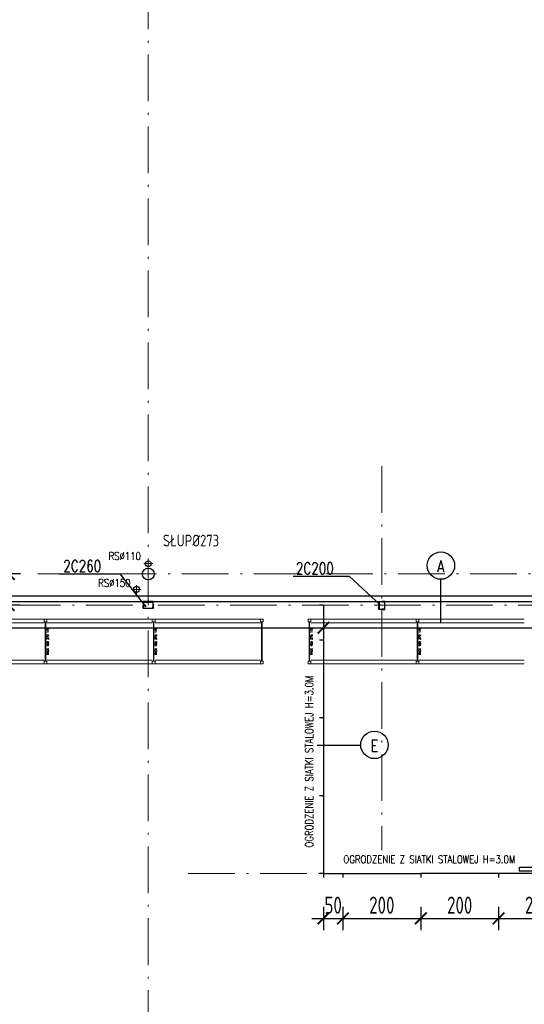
# Model space of a CAD drawing. Extents: x 153948 to 285449, y -89387 to -60195.
# Tile 55 of 108: x 251990 to 253286, y -75866 to -73335. Entities that reach past the tile are written whole.
import ezdxf
from ezdxf.enums import TextEntityAlignment as Align

# ---------------------------------------------------------------- set-up
doc = ezdxf.new("R2010")
doc.units = 0
doc.header["$LTSCALE"] = 100
doc.header["$MEASUREMENT"] = 0
doc.header["$PDMODE"] = 1
doc.linetypes.add('ACAD_ISO10W100', pattern=[18.5, 12, -3, 0.5, -3])
doc.layers.get('0').update_dxf_attribs({"linetype": 'CONTINUOUS'})
doc.layers.get('DEFPOINTS').update_dxf_attribs({"linetype": 'CONTINUOUS'})
for name, color, linetype in [('1', 2, 'CONTINUOUS'), ('K-STA', 2, 'CONTINUOUS'), ('R-----OP', 2, 'CONTINUOUS'), ('RYNNY', 2, 'CONTINUOUS'), ('SIATKA', 2, 'ZIGZAG'), ('TEXT', 11, 'CONTINUOUS'), ('WYMIARY', 1, 'CONTINUOUS')]:
    doc.layers.add(name, color=color, linetype=linetype)
for name, color, linetype, lineweight in [('OSIE', 8, 'ACAD_ISO10W100', 15), ('PANELE', 3, 'CONTINUOUS', 25), ('RS REGAŁY', 7, 'CONTINUOUS', 13)]:
    doc.layers.add(name, color=color, linetype=linetype, lineweight=lineweight)
doc.styles.add('DYBY-NORMALNY-0-8-N', font='ROMANS.SHX', dxfattribs={"width": 0.8})
doc.styles.get("Standard").update_dxf_attribs({"font": 'txt.shx'})
doc.styles.add('STYLE2', font='isocp.shx', dxfattribs={"width": 0.8})
doc.styles.add('TXT3', font='SIMPLEX.SHX', dxfattribs={"width": 0.75, "height": 40})
doc.linetypes.add('ZIGZAG', pattern='A,0.0001,-0.2,[131,ltypeshp.shx,S=0.2,R=0,X=-0.2,Y=0],-0.4,[131,ltypeshp.shx,S=0.2,R=180,X=0.2,Y=0],-0.2', length=0.8001)
doc.dimstyles.new('KRESKI_100', dxfattribs={"dimscale": 20, "dimtxt": 2.2, "dimasz": 1.5, "dimexe": 1.5, "dimexo": 1.5, "dimgap": 0.6, "dimtad": 1, "dimdec": 1, "dimrnd": 0.5, "dimdsep": 46, "dimtxsty": 'STYLE2', "dimblk1": 'ARCHTICK', "dimblk2": 'ARCHTICK', "dimsah": 1, "dimcen": 2.5, "dimdle": 1.5, "dimclrd": 10, "dimclre": 10, "dimclrt": 15, "dimadec": 0, "dimazin": 0, "dimtfac": 1, "dimtdec": 1, "dimtmove": 1, "dimatfit": 3, "dimldrblk": 'ARCHTICK', "dimfxl": 1.5, "dimfxlon": 1, "dimtolj": 1, "dimtzin": 0, "dimarcsym": 0})

# ---------------------------------------------------------------- blocks, each defined once
blk = doc.blocks.new('SC260X2')
at = {"layer": '1'}
for points in [[(-13, 9), (-13, 0), (-12.4, 0), (-12.1, 7, -0.401015), (-11.1, 7.9), (11.1, 7.9, -0.401015), (12.1, 7), (12.4, 0), (13, 0), (13, 9)], [(-13, -9), (-13, 0), (-12.4, 0), (-12.1, -7, 0.401015), (-11.1, -7.9), (11.1, -7.9, 0.401015), (12.1, -7), (12.4, 0), (13, 0), (13, -9)]]:
    blk.add_lwpolyline(points, format="xyb", close=True, dxfattribs=at)
blk = doc.blocks.new('SC200X2')
at = {"layer": '1'}
for points in [[(-10, 7.5), (-10, 0), (-9.7, 0, 0.391021), (-9.1, 0.6), (-8.7, 5.6, -0.391021), (-7.6, 6.6), (7.6, 6.6, -0.391021), (8.7, 5.6), (9.1, 0.6, 0.391021), (9.7, 0), (10, 0), (10, 7.5)], [(-10, -7.5), (-10, 0), (-9.7, 0, -0.391021), (-9.1, -0.6), (-8.7, -5.6, 0.391021), (-7.6, -6.6), (7.6, -6.6, 0.391021), (8.7, -5.6), (9.1, -0.6, -0.391021), (9.7, 0), (10, 0), (10, -7.5)]]:
    blk.add_lwpolyline(points, format="xyb", close=True, dxfattribs=at)
blk = doc.blocks.new('_ARCHTICK')
at = {"color": 0, "linetype": 'ByBlock', "const_width": 0.15}
blk.add_lwpolyline([(-0.5, -0.5), (0.5, 0.5)], dxfattribs=at)
blk = doc.blocks.new('*D81')
at = {"layer": 'DEFPOINTS', "color": 0, "ltscale": 0.1, "transparency": 16777216}
for p in [(260307.9, -71947), (248692.9, -74816), (260307.9, -74816)]:
    blk.add_point(p, dxfattribs=at)
at = {"layer": 'WYMIARY', "color": 10, "lineweight": -2, "ltscale": 0.1, "transparency": 16777216}
for p, q in [((248692.9, -71977), (248692.9, -71917)), ((260307.9, -71977), (260307.9, -71917)), ((248662.9, -71947), (260337.9, -71947))]:
    blk.add_line(p, q, dxfattribs=at)
at = {"layer": 'WYMIARY', "color": 10, "lineweight": -2, "ltscale": 0.1, "transparency": 16777216, "xscale": 30, "yscale": 30, "zscale": 30, "rotation": 180}
blk.add_blockref('_ARCHTICK', (248692.9, -71947), dxfattribs=at)
at = {"layer": 'WYMIARY', "color": 10, "lineweight": -2, "ltscale": 0.1, "transparency": 16777216, "xscale": 30, "yscale": 30, "zscale": 30}
blk.add_blockref('_ARCHTICK', (260307.9, -71947), dxfattribs=at)
at = {"layer": 'WYMIARY', "color": 15, "ltscale": 0.1, "transparency": 16777216, "insert": (254500.4, -71913), "char_height": 44, "attachment_point": 5, "style": 'STYLE2'}
blk.add_mtext('\\A1;11615', dxfattribs=at)
blk = doc.blocks.new('*D119')
at = {"layer": 'DEFPOINTS', "color": 0, "ltscale": 0.1, "transparency": 16777216}
for p in [(252320.4, -72187), (252320.4, -72267), (251720.4, -74482.3)]:
    blk.add_point(p, dxfattribs=at)
at = {"layer": 'WYMIARY', "color": 10, "lineweight": -2, "ltscale": 0.1, "transparency": 16777216}
for p, q in [((251720.4, -72217), (251720.4, -72157)), ((252320.4, -72217), (252320.4, -72157)), ((251690.4, -72187), (252350.4, -72187))]:
    blk.add_line(p, q, dxfattribs=at)
at = {"layer": 'WYMIARY', "color": 10, "lineweight": -2, "ltscale": 0.1, "transparency": 16777216, "xscale": 30, "yscale": 30, "zscale": 30, "rotation": 180}
blk.add_blockref('_ARCHTICK', (251720.4, -72187), dxfattribs=at)
at = {"layer": 'WYMIARY', "color": 10, "lineweight": -2, "ltscale": 0.1, "transparency": 16777216, "xscale": 30, "yscale": 30, "zscale": 30}
blk.add_blockref('_ARCHTICK', (252320.4, -72187), dxfattribs=at)
at = {"layer": 'WYMIARY', "color": 15, "ltscale": 0.1, "transparency": 16777216, "insert": (252020.4, -72153), "char_height": 44, "attachment_point": 5, "style": 'STYLE2'}
blk.add_mtext('\\A1;600', dxfattribs=at)
blk = doc.blocks.new('*D139')
at = {"layer": 'DEFPOINTS', "color": 0, "ltscale": 0.1, "transparency": 16777216}
for p in [(250215.4, -74839.5), (252770.4, -74839.5), (252770.4, -74897.7)]:
    blk.add_point(p, dxfattribs=at)
at = {"layer": 'WYMIARY', "color": 10, "lineweight": -2, "ltscale": 0.1, "transparency": 16777216}
for p, q in [((250215.4, -74869.5), (250215.4, -74927.7)), ((252770.4, -74869.5), (252770.4, -74927.7)), ((250185.4, -74897.7), (252800.4, -74897.7))]:
    blk.add_line(p, q, dxfattribs=at)
at = {"layer": 'WYMIARY', "color": 10, "lineweight": -2, "ltscale": 0.1, "transparency": 16777216, "xscale": 30, "yscale": 30, "zscale": 30, "rotation": 180}
blk.add_blockref('_ARCHTICK', (250215.4, -74897.7), dxfattribs=at)
at = {"layer": 'WYMIARY', "color": 10, "lineweight": -2, "ltscale": 0.1, "transparency": 16777216, "xscale": 30, "yscale": 30, "zscale": 30}
blk.add_blockref('_ARCHTICK', (252770.4, -74897.7), dxfattribs=at)
at = {"layer": 'WYMIARY', "color": 15, "ltscale": 0.1, "transparency": 16777216, "insert": (251492.9, -74863.7), "char_height": 44, "attachment_point": 5, "style": 'STYLE2'}
blk.add_mtext('\\A1;2555', dxfattribs=at)
blk = doc.blocks.new('*D140')
at = {"layer": 'DEFPOINTS', "color": 0, "ltscale": 0.1, "transparency": 16777216}
for p in [(252770.4, -74839.5), (254360.4, -74839.5), (254360.4, -74897.7)]:
    blk.add_point(p, dxfattribs=at)
at = {"layer": 'WYMIARY', "color": 10, "lineweight": -2, "ltscale": 0.1, "transparency": 16777216}
for p, q in [((252770.4, -74869.5), (252770.4, -74927.7)), ((254360.4, -74869.5), (254360.4, -74927.7)), ((252740.4, -74897.7), (254390.4, -74897.7))]:
    blk.add_line(p, q, dxfattribs=at)
at = {"layer": 'WYMIARY', "color": 10, "lineweight": -2, "ltscale": 0.1, "transparency": 16777216, "xscale": 30, "yscale": 30, "zscale": 30, "rotation": 180}
blk.add_blockref('_ARCHTICK', (252770.4, -74897.7), dxfattribs=at)
at = {"layer": 'WYMIARY', "color": 10, "lineweight": -2, "ltscale": 0.1, "transparency": 16777216, "xscale": 30, "yscale": 30, "zscale": 30}
blk.add_blockref('_ARCHTICK', (254360.4, -74897.7), dxfattribs=at)
at = {"layer": 'WYMIARY', "color": 15, "ltscale": 0.1, "transparency": 16777216, "insert": (253488.7, -74838.2), "char_height": 44, "attachment_point": 5, "style": 'STYLE2'}
blk.add_mtext('\\A1;1590', dxfattribs=at)
blk = doc.blocks.new('*D150')
at = {"layer": 'DEFPOINTS', "color": 0, "ltscale": 0.1, "transparency": 16777216}
for p in [(252770.4, -75539.5), (252820.4, -75539.5), (252820.4, -75644.8)]:
    blk.add_point(p, dxfattribs=at)
at = {"layer": 'WYMIARY', "color": 10, "lineweight": -2, "ltscale": 0.1, "transparency": 16777216}
for p, q in [((252770.4, -75614.8), (252770.4, -75674.8)), ((252820.4, -75614.8), (252820.4, -75674.8)), ((252740.4, -75644.8), (252850.4, -75644.8))]:
    blk.add_line(p, q, dxfattribs=at)
at = {"layer": 'WYMIARY', "color": 10, "lineweight": -2, "ltscale": 0.1, "transparency": 16777216, "xscale": 30, "yscale": 30, "zscale": 30, "rotation": 180}
blk.add_blockref('_ARCHTICK', (252770.4, -75644.8), dxfattribs=at)
at = {"layer": 'WYMIARY', "color": 10, "lineweight": -2, "ltscale": 0.1, "transparency": 16777216, "xscale": 30, "yscale": 30, "zscale": 30}
blk.add_blockref('_ARCHTICK', (252820.4, -75644.8), dxfattribs=at)
at = {"layer": 'WYMIARY', "color": 15, "ltscale": 0.1, "transparency": 16777216, "insert": (252795.4, -75610.8), "char_height": 44, "attachment_point": 5, "style": 'STYLE2'}
blk.add_mtext('\\A1;50', dxfattribs=at)
blk = doc.blocks.new('*D151')
at = {"layer": 'DEFPOINTS', "color": 0, "ltscale": 0.1, "transparency": 16777216}
for p in [(252820.4, -75539.5), (253020.4, -75539.5), (253020.4, -75644.8)]:
    blk.add_point(p, dxfattribs=at)
at = {"layer": 'WYMIARY', "color": 10, "lineweight": -2, "ltscale": 0.1, "transparency": 16777216}
for p, q in [((252820.4, -75614.8), (252820.4, -75674.8)), ((253020.4, -75614.8), (253020.4, -75674.8)), ((252790.4, -75644.8), (253050.4, -75644.8))]:
    blk.add_line(p, q, dxfattribs=at)
at = {"layer": 'WYMIARY', "color": 10, "lineweight": -2, "ltscale": 0.1, "transparency": 16777216, "xscale": 30, "yscale": 30, "zscale": 30, "rotation": 180}
blk.add_blockref('_ARCHTICK', (252820.4, -75644.8), dxfattribs=at)
at = {"layer": 'WYMIARY', "color": 10, "lineweight": -2, "ltscale": 0.1, "transparency": 16777216, "xscale": 30, "yscale": 30, "zscale": 30}
blk.add_blockref('_ARCHTICK', (253020.4, -75644.8), dxfattribs=at)
at = {"layer": 'WYMIARY', "color": 15, "ltscale": 0.1, "transparency": 16777216, "insert": (252920.4, -75610.8), "char_height": 44, "attachment_point": 5, "style": 'STYLE2'}
blk.add_mtext('\\A1;200', dxfattribs=at)
blk = doc.blocks.new('*D152')
at = {"layer": 'DEFPOINTS', "color": 0, "ltscale": 0.1, "transparency": 16777216}
for p in [(253020.4, -75539.5), (253220.4, -75539.5), (253220.4, -75644.8)]:
    blk.add_point(p, dxfattribs=at)
at = {"layer": 'WYMIARY', "color": 10, "lineweight": -2, "ltscale": 0.1, "transparency": 16777216}
for p, q in [((253020.4, -75614.8), (253020.4, -75674.8)), ((253220.4, -75614.8), (253220.4, -75674.8)), ((252990.4, -75644.8), (253250.4, -75644.8))]:
    blk.add_line(p, q, dxfattribs=at)
at = {"layer": 'WYMIARY', "color": 10, "lineweight": -2, "ltscale": 0.1, "transparency": 16777216, "xscale": 30, "yscale": 30, "zscale": 30, "rotation": 180}
blk.add_blockref('_ARCHTICK', (253020.4, -75644.8), dxfattribs=at)
at = {"layer": 'WYMIARY', "color": 10, "lineweight": -2, "ltscale": 0.1, "transparency": 16777216, "xscale": 30, "yscale": 30, "zscale": 30}
blk.add_blockref('_ARCHTICK', (253220.4, -75644.8), dxfattribs=at)
at = {"layer": 'WYMIARY', "color": 15, "ltscale": 0.1, "transparency": 16777216, "insert": (253120.4, -75610.8), "char_height": 44, "attachment_point": 5, "style": 'STYLE2'}
blk.add_mtext('\\A1;200', dxfattribs=at)
blk = doc.blocks.new('*D153')
at = {"layer": 'DEFPOINTS', "color": 0, "ltscale": 0.1, "transparency": 16777216}
for p in [(253220.4, -75539.5), (253420.4, -75539.5), (253420.4, -75644.8)]:
    blk.add_point(p, dxfattribs=at)
at = {"layer": 'WYMIARY', "color": 10, "lineweight": -2, "ltscale": 0.1, "transparency": 16777216}
for p, q in [((253220.4, -75614.8), (253220.4, -75674.8)), ((253420.4, -75614.8), (253420.4, -75674.8)), ((253190.4, -75644.8), (253450.4, -75644.8))]:
    blk.add_line(p, q, dxfattribs=at)
at = {"layer": 'WYMIARY', "color": 10, "lineweight": -2, "ltscale": 0.1, "transparency": 16777216, "xscale": 30, "yscale": 30, "zscale": 30, "rotation": 180}
blk.add_blockref('_ARCHTICK', (253220.4, -75644.8), dxfattribs=at)
at = {"layer": 'WYMIARY', "color": 10, "lineweight": -2, "ltscale": 0.1, "transparency": 16777216, "xscale": 30, "yscale": 30, "zscale": 30}
blk.add_blockref('_ARCHTICK', (253420.4, -75644.8), dxfattribs=at)
at = {"layer": 'WYMIARY', "color": 15, "ltscale": 0.1, "transparency": 16777216, "insert": (253320.4, -75610.8), "char_height": 44, "attachment_point": 5, "style": 'STYLE2'}
blk.add_mtext('\\A1;200', dxfattribs=at)
blk = doc.blocks.new('*D389')
at = {"layer": 'DEFPOINTS', "color": 0, "ltscale": 0.1, "transparency": 16777216}
for p in [(251962.2, -74759.5), (252036.9, -74759.5), (252145.4, -74839.5)]:
    blk.add_point(p, dxfattribs=at)
at = {"layer": 'WYMIARY', "color": 10, "lineweight": -2, "ltscale": 0.1, "transparency": 16777216}
for p, q in [((251962.2, -74869.5), (251962.2, -74729.5)), ((251992.2, -74759.5), (251932.2, -74759.5)), ((251992.2, -74839.5), (251932.2, -74839.5))]:
    blk.add_line(p, q, dxfattribs=at)
at = {"layer": 'WYMIARY', "color": 10, "lineweight": -2, "ltscale": 0.1, "transparency": 16777216, "xscale": 30, "yscale": 30, "zscale": 30}
for p, rotation in [((251962.2, -74759.5), 90), ((251962.2, -74839.5), 270)]:
    blk.add_blockref('_ARCHTICK', p, dxfattribs=dict(at, rotation=rotation))
at = {"layer": 'WYMIARY', "color": 15, "ltscale": 0.1, "transparency": 16777216, "insert": (251902.7, -74788.9), "char_height": 44, "attachment_point": 5, "rotation": 90, "style": 'STYLE2'}
blk.add_mtext('\\A1;80', dxfattribs=at)
blk = doc.blocks.new('*D390')
at = {"layer": 'DEFPOINTS', "color": 0, "ltscale": 0.1, "transparency": 16777216}
for p in [(251962.2, -72659.5), (252036.9, -72659.5), (252036.9, -74759.5)]:
    blk.add_point(p, dxfattribs=at)
at = {"layer": 'WYMIARY', "color": 10, "lineweight": -2, "ltscale": 0.1, "transparency": 16777216}
for p, q in [((251962.2, -74789.5), (251962.2, -72629.5)), ((251992.2, -72659.5), (251932.2, -72659.5)), ((251992.2, -74759.5), (251932.2, -74759.5))]:
    blk.add_line(p, q, dxfattribs=at)
at = {"layer": 'WYMIARY', "color": 10, "lineweight": -2, "ltscale": 0.1, "transparency": 16777216, "xscale": 30, "yscale": 30, "zscale": 30}
for p, rotation in [((251962.2, -72659.5), 90), ((251962.2, -74759.5), 270)]:
    blk.add_blockref('_ARCHTICK', p, dxfattribs=dict(at, rotation=rotation))
at = {"layer": 'WYMIARY', "color": 15, "ltscale": 0.1, "transparency": 16777216, "insert": (251928.2, -73709.5), "char_height": 44, "attachment_point": 5, "rotation": 90, "style": 'STYLE2'}
blk.add_mtext('\\A1;2100', dxfattribs=at)
blk = doc.blocks.new('RACK 450 270 115')
at = {"color": 1}
for p, q in [((2.75, 108), (2.75, 7)), ((4.25, 108), (4.25, 7)), ((7, 115), (277.8, 115)), ((7, 105.5), (277.8, 105.5)), ((7, 9.5), (277.8, 9.5)), ((7, 0), (277.8, 0))]:
    blk.add_line(p, q, dxfattribs=at)
for points in [[(0, 108), (7, 108), (7, 115), (0, 115)], [(0, 0), (7, 0), (7, 7), (0, 7)]]:
    blk.add_lwpolyline(points, close=True, dxfattribs=at)
at = {"color": 1, "insert": (9.25, 57.5), "char_height": 5, "width": 101, "attachment_point": 5, "rotation": 90}
blk.add_mtext('RACK 450 270 115', dxfattribs=at)
blk = doc.blocks.new('NOGA RACK 450 007 115')
at = {"color": 1}
for p, q in [((2.75, 108), (2.75, 7)), ((4.25, 108), (4.25, 7))]:
    blk.add_line(p, q, dxfattribs=at)
for points in [[(0, 108), (7, 108), (7, 115), (0, 115)], [(0, 0), (7, 0), (7, 7), (0, 7)]]:
    blk.add_lwpolyline(points, close=True, dxfattribs=at)

msp = doc.modelspace()

# ---------------------------------------------------------------- linework, layer by layer
at = {"layer": 'K-STA'}
msp.add_circle((252320.4, -74759.55), 15.3, dxfattribs=at)
at = {"layer": 'OSIE', "ltscale": 0.1}
for p, q in [((252320.4, -86679.55), (252320.4, -72442.49)), ((252920.4, -74482.32), (252920.4, -75469.12)), ((252320.4, -74721.45), (252320.4, -74744.25)), ((252331.8, -74732.85), (252309.01, -74732.85)), ((252036.95, -74759.55), (254918.21, -74759.55)), ((252279.01, -74799.39), (252301.8, -74799.39)), ((252290.4, -74810.79), (252290.4, -74787.99)), ((247720.4, -74839.55), (263229.19, -74839.55)), ((252422.8, -75529.55), (255611.88, -75529.55))]:
    msp.add_line(p, q, dxfattribs=at)
at = {"layer": 'PANELE', "ltscale": 0.5}
for p, q in [((250100.4, -74816.05), (253620.4, -74816.05)), ((250100.4, -74830.55), (253620.4, -74830.55))]:
    msp.add_line(p, q, dxfattribs=at)
at = {"layer": 'R-----OP'}
for p, q in [((253071.86, -74884.95), (253071.86, -74773.22)), ((252754.35, -75199.28), (252866.09, -75199.28))]:
    msp.add_line(p, q, dxfattribs=at)
for centre in [(253072.25, -74738.04), (252901.27, -75198.89)]:
    msp.add_circle(centre, 35.19, dxfattribs=at)
at = {"layer": 'RYNNY', "ltscale": 0.1}
for centre in [(252320.4, -74733.21), (252290.4, -74799.02)]:
    msp.add_circle(centre, 7.5, dxfattribs=at)
at = {"layer": 'SIATKA', "linetype": 'Continuous', "ltscale": 0.1}
for p, q in [((252770.4, -74839.55), (252760.4, -74839.55)), ((252770.4, -74929.55), (252760.4, -74929.55)), ((252770.4, -75129.55), (252760.4, -75129.55)), ((252770.4, -75329.55), (252760.4, -75329.55)), ((252770.4, -75529.55), (252760.4, -75529.55)), ((252770.4, -75529.55), (252770.4, -75539.55)), ((252820.4, -75529.55), (252820.4, -75539.55)), ((253020.4, -75529.55), (253020.4, -75539.55)), ((253220.4, -75529.55), (253220.4, -75539.55)), ((253220.4, -75529.55), (253220.4, -75539.55)), ((253220.4, -75529.55), (253220.4, -75539.55))]:
    msp.add_line(p, q, dxfattribs=at)
at = {"layer": 'SIATKA', "ltscale": 0.2}
for p, q in [((252770.4, -74839.55), (252770.4, -74929.55)), ((252770.4, -74929.55), (252770.4, -75129.55)), ((252770.4, -75129.55), (252770.4, -75329.55)), ((252770.4, -75329.55), (252770.4, -75529.55)), ((252770.4, -75529.55), (252820.4, -75529.55)), ((252820.4, -75529.55), (253020.4, -75529.55)), ((253220.4, -75529.55), (253020.4, -75529.55)), ((253420.4, -75529.55), (253220.4, -75529.55))]:
    msp.add_line(p, q, dxfattribs=at)
at = {"layer": 'SIATKA', "linetype": 'Continuous'}
msp.add_lwpolyline([(253673.9, -75512.96), (253673.9, -75522.96), (253273.9, -75522.96), (253273.9, -75512.96)], close=True, dxfattribs=at)
at = {"layer": 'TEXT'}
for p, q in [((252090.8, -74759.49), (252246.99, -74759.49)), ((252246.99, -74759.49), (252313.86, -74844.05)), ((252692.51, -74764.89), (252836.14, -74764.89)), ((252836.14, -74764.89), (252916.65, -74839.55))]:
    msp.add_line(p, q, dxfattribs=at)

# ---------------------------------------------------------------- block references
at = {"layer": 'K-STA', "ltscale": 0.5}
msp.add_blockref('SC260X2', (252320.4, -74839.55), dxfattribs=at)
at = {"layer": 'K-STA', "ltscale": 0.5, "rotation": 270}
msp.add_blockref('SC200X2', (252920.4, -74840.55), dxfattribs=at)
at = {"layer": 'RS REGAŁY'}
for name, p in [('RACK 450 270 115', (251775.25, -74990.25)), ('RACK 450 270 115', (252053.05, -74990.25)), ('RACK 450 270 115', (252330.85, -74990.25)), ('NOGA RACK 450 007 115', (252608.65, -74990.25)), ('RACK 450 270 115', (252730.77, -74990.25)), ('RACK 450 270 115', (253008.57, -74990.25))]:
    msp.add_blockref(name, p, dxfattribs=at)

# ---------------------------------------------------------------- texts
at = {"layer": 'R-----OP', "color": 2, "style": 'DYBY-NORMALNY-0-8-N', "width": 0.8}
for s, p in [('RS%%c110', (252260.01, -74713.53)), ('RS%%c150', (252233.41, -74782.48)), ('OGRODZENIE Z SIATKI STALOWEJ H=3.0M', (253042.57, -75492.94))]:
    msp.add_text(s, height=20, dxfattribs=at).set_placement(p, align=Align.MIDDLE)
at = {"layer": 'R-----OP', "style": 'DYBY-NORMALNY-0-8-N', "width": 0.8}
for s, p in [('A', (253071.84, -74740.15)), ('E', (252901.67, -75201))]:
    msp.add_text(s, height=30, dxfattribs=at).set_placement(p, align=Align.MIDDLE)
at = {"layer": 'R-----OP', "color": 2, "style": 'DYBY-NORMALNY-0-8-N', "width": 0.8}
msp.add_text('OGRODZENIE Z SIATKI STALOWEJ H=3.0M', height=20, rotation=90, dxfattribs=at).set_placement((252733.79, -75241.78), align=Align.MIDDLE)
at = {"layer": 'TEXT', "style": 'TXT3', "width": 0.75}
for s, p in [('SŁUP%%c273', (252357.9, -74688.65)), ('2C260', (252102.25, -74754.03)), ('2C200', (252699.63, -74760.01))]:
    msp.add_text(s, height=30, dxfattribs=at).set_placement(p)

# ---------------------------------------------------------------- dimensions: what is measured, and where the dimension line sits
at = {"layer": 'WYMIARY', "ltscale": 0.1}
for base, p1, p2, picture, middle in [((260307.9, -71946.96), (248692.9, -74816.05), (260307.9, -74816.05), '*D81', (254500.4, -71912.96)), ((252320.4, -72186.96), (251720.4, -74482.32), (252320.4, -72266.96), '*D119', (252020.4, -72152.96)), ((252770.4, -74897.7), (250215.4, -74839.55), (252770.4, -74839.55), '*D139', (251492.9, -74863.7)), ((253020.4, -75644.81), (252820.4, -75539.55), (253020.4, -75539.55), '*D151', (252920.4, -75610.8)), ((253220.4, -75644.81), (253020.4, -75539.55), (253220.4, -75539.55), '*D152', (253120.4, -75610.8)), ((253420.4, -75644.81), (253220.4, -75539.55), (253420.4, -75539.55), '*D153', (253320.4, -75610.8))]:
    dim = msp.add_linear_dim(base=base, p1=p1, p2=p2, dimstyle='KRESKI_100', dxfattribs=at)
    dim.commit()
    dim.dimension.update_dxf_attribs({"geometry": picture, "text_midpoint": middle})
dim = msp.add_linear_dim(base=(251962.21, -72659.55), p1=(252036.95, -74759.55), p2=(252036.95, -72659.55), angle=90, dimstyle='KRESKI_100', dxfattribs=at)
dim.commit()
dim.dimension.update_dxf_attribs({"geometry": '*D390', "text_midpoint": (251928.21, -73709.55)})
dim = msp.add_linear_dim(base=(251962.21, -74759.55), p1=(252145.45, -74839.55), p2=(252036.95, -74759.55), angle=90, dimstyle='KRESKI_100', dxfattribs=at)
dim.commit()
dim.dimension.update_dxf_attribs({"geometry": '*D389', "text_midpoint": (251936.71, -74788.85), "dimtype": 160})
for base, p1, p2, picture, middle in [((254360.4, -74897.7), (252770.4, -74839.55), (254360.4, -74839.55), '*D140', (253488.69, -74872.2)), ((252820.4, -75644.81), (252770.4, -75539.55), (252820.4, -75539.55), '*D150', (252795.4, -75644.81))]:
    dim = msp.add_linear_dim(base=base, p1=p1, p2=p2, dimstyle='KRESKI_100', dxfattribs=at)
    dim.commit()
    dim.dimension.update_dxf_attribs({"geometry": picture, "text_midpoint": middle, "dimtype": 160})

doc.saveas('drawing.dxf')
